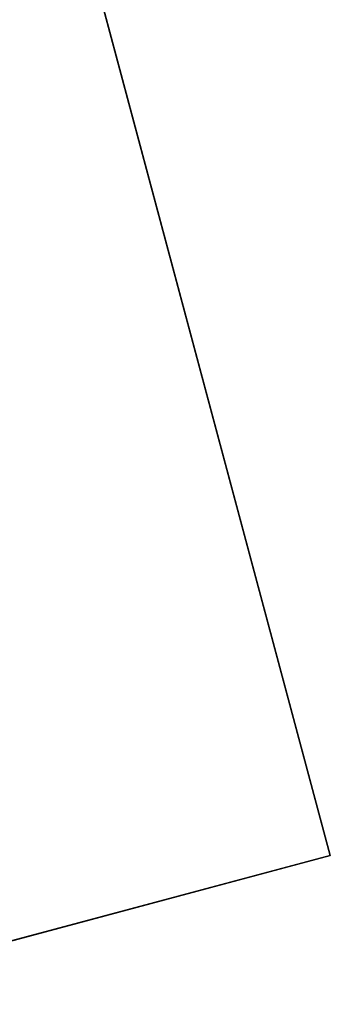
# Model space of a CAD drawing. Header units: millimetres. Extents: x 141.2 to 175.6, y 181.7 to 216.1.
# Tile 146 of 256: x 143.653 to 143.832, y 193.896 to 194.463. Entities that reach past the tile are written whole.
import ezdxf

# ---------------------------------------------------------------- set-up
doc = ezdxf.new("R2010")
doc.units = ezdxf.units.MM
doc.header["$MEASUREMENT"] = 0
doc.layers.add('Default', color=7, linetype='Continuous', true_color=0x000000)

msp = doc.modelspace()

# ---------------------------------------------------------------- meshes
at = {"layer": 'Default', "color": 43}
mesh = msp.add_polyface(dxfattribs=at)
corners = [(142.8685, 193.72368, 10.25982), (142.37674, 195.55893, 10.25982), (143.83206, 193.98186, 10.19006), (143.34032, 195.81712, 10.19006)]
mesh.append_faces([[corners[k] for k in face] for face in [(3, 1, 0, 2)]], dxfattribs={"color": 43})
mesh = msp.add_polyface(dxfattribs=at)
corners = [(143.83206, 193.98186, 10.19006), (143.5862, 194.89949, 10.19006), (143.34032, 195.81712, 10.19006), (143.6434, 193.9313, 7.39689), (143.39752, 194.84894, 7.39689), (143.15164, 195.76657, 7.39689)]
mesh.append_faces([[corners[k] for k in face] for face in [(4, 1, 0, 3), (5, 2, 1, 4)]], dxfattribs={"color": 43})
mesh = msp.add_polyface(dxfattribs=at)
corners = [(141.99255, 193.48897, -2.70851), (142.8685, 193.72368, 10.25982), (142.47435, 193.61806, -2.74339), (143.35028, 193.85277, 10.22494), (142.95613, 193.74716, -2.77827), (143.83206, 193.98186, 10.19006), (143.62993, 193.9277, 7.19737), (143.14697, 193.79829, 7.19737), (143.16045, 193.8019, 7.39689), (143.6434, 193.9313, 7.39689)]
mesh.append_faces([[corners[k] for k in face] for face in [(1, 0, 2, 2), (1, 2, 7, 7), (4, 7, 2, 2), (1, 8, 3, 3), (8, 1, 7, 7), (5, 8, 9, 9), (3, 8, 5, 5), (4, 6, 7, 7)]], dxfattribs={"color": 43})

doc.saveas('drawing.dxf')
